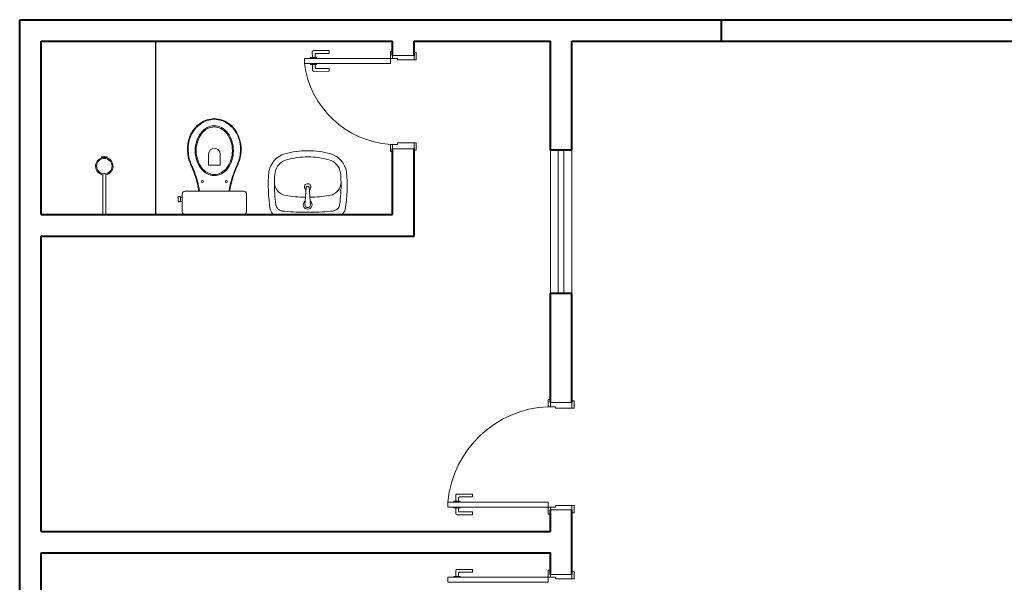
# Model space of a CAD drawing. Header units: millimetres. Extents: x 26 to 1362, y 24 to 358.
# Tile 104 of 256: x 510.77 to 517.64, y 321.2 to 325.13. Entities that reach past the tile are written whole.
import ezdxf

# ---------------------------------------------------------------- set-up
doc = ezdxf.new("R2010")
doc.units = ezdxf.units.MM
doc.linetypes.add('HIDDEN2', pattern=[4.7625, 3.175, -1.5875])
doc.layers.add('ARQ-PISO', color=8, linetype='Continuous')
for name, color, linetype, lineweight in [('MB_ALVENARIA', 7, 'Continuous', 40), ('MB_ESQUADRIA', 7, 'Continuous', 5), ('MB_MOBILIÁRIO', 8, 'Continuous', 13)]:
    doc.layers.add(name, color=color, linetype=linetype, lineweight=lineweight)

msp = doc.modelspace()

# ---------------------------------------------------------------- linework, layer by layer
at = {"layer": 'ARQ-PISO'}
msp.add_lwpolyline([(511.7198, 323.7675), (511.7198, 324.9775)], dxfattribs=at)
at = {"layer": 'MB_ALVENARIA'}
msp.add_line((510.7698, 280.2075), (510.7698, 325.1275), dxfattribs=at)
for points in [[(510.7698, 325.1275), (518.6598, 325.1275)], [(515.6598, 325.1275), (515.6598, 324.9775)], [(510.9198, 324.9775), (513.3698, 324.9775)], [(510.9198, 323.7675), (510.9198, 324.9775)], [(513.3698, 324.8775), (513.3698, 324.9775)], [(513.5198, 324.9775), (514.4698, 324.9775)], [(513.5198, 324.8775), (513.5198, 324.9775)], [(514.4698, 324.2175), (514.4698, 324.9775)], [(514.6198, 324.9775), (518.6598, 324.9775)], [(514.6198, 324.2175), (514.6198, 324.9775)], [(513.3698, 323.7675), (513.3698, 324.2275)], [(513.5198, 323.6175), (513.5198, 324.2275)], [(514.6198, 324.2175), (514.4698, 324.2175)], [(510.9198, 323.7675), (513.3698, 323.7675)], [(510.9198, 323.6175), (513.5198, 323.6175)], [(510.9198, 321.5575), (510.9198, 323.6175)], [(514.4698, 322.4575), (514.4698, 323.2175)], [(514.6198, 323.2175), (514.4698, 323.2175)], [(514.6198, 322.4575), (514.6198, 323.2175)], [(514.4698, 321.5575), (514.4698, 321.7075)], [(514.6198, 321.2575), (514.6198, 321.7075)], [(510.9198, 321.5575), (514.4698, 321.5575)], [(510.9198, 321.4075), (514.4698, 321.4075)], [(510.9198, 318.9675), (510.9198, 321.4075)], [(514.4698, 321.2575), (514.4698, 321.4075)]]:
    msp.add_lwpolyline(points, dxfattribs=at)
at = {"layer": 'MB_ESQUADRIA'}
for p, q in [((512.8103, 324.8634), (512.8102, 324.9021)), ((512.8103, 324.8634), (512.8102, 324.9021)), ((512.8202, 324.9121), (512.9272, 324.9121)), ((512.8202, 324.9121), (512.9272, 324.9121)), ((512.8302, 324.8871), (512.8303, 324.8634)), ((512.8302, 324.8871), (512.8303, 324.8634)), ((512.9272, 324.8921), (512.8352, 324.8921)), ((512.9272, 324.8921), (512.8352, 324.8921)), ((512.9272, 324.9121), (512.9272, 324.8921)), ((512.9272, 324.9121), (512.9272, 324.8921)), ((513.3698, 324.8575), (513.3698, 324.8825)), ((513.3698, 324.8575), (513.3698, 324.8825)), ((513.3698, 324.8575), (513.3698, 324.8825)), ((513.3698, 324.8575), (513.3698, 324.8825)), ((513.3698, 324.8775), (513.3698, 324.8775)), ((513.5198, 324.8476), (513.5198, 324.8826)), ((513.5198, 324.8476), (513.5198, 324.8826)), ((513.5198, 324.8476), (513.5198, 324.8826)), ((513.5198, 324.8476), (513.5198, 324.8826)), ((513.5198, 324.8775), (513.5198, 324.8775)), ((512.7977, 324.8571), (512.7977, 324.8634)), ((512.7977, 324.8634), (512.8403, 324.8634)), ((512.7977, 324.8571), (512.7977, 324.8634)), ((512.7977, 324.8634), (512.8403, 324.8634)), ((512.7977, 324.8221), (512.7977, 324.8157)), ((512.7977, 324.8221), (512.7977, 324.8157)), ((512.7977, 324.8157), (512.8404, 324.8158)), ((512.7977, 324.8157), (512.8404, 324.8158)), ((512.8103, 324.8157), (512.8103, 324.7771)), ((512.8103, 324.8157), (512.8103, 324.7771)), ((512.8303, 324.7921), (512.8303, 324.8157)), ((512.8303, 324.7921), (512.8303, 324.8157)), ((512.8403, 324.8634), (512.8403, 324.8571)), ((512.8403, 324.8634), (512.8403, 324.8571)), ((512.8404, 324.8158), (512.8404, 324.8221)), ((512.8404, 324.8158), (512.8404, 324.8221)), ((513.4048, 324.8575), (513.3698, 324.8575)), ((513.4048, 324.8575), (513.3698, 324.8575)), ((513.4048, 324.8575), (513.3698, 324.8575)), ((513.4048, 324.8575), (513.3698, 324.8575)), ((513.4048, 324.8575), (513.4048, 324.8475)), ((513.4048, 324.8575), (513.4048, 324.8475)), ((513.4048, 324.8575), (513.4048, 324.8475)), ((513.4048, 324.8575), (513.4048, 324.8475)), ((513.4048, 324.8475), (513.5198, 324.8476)), ((513.4048, 324.8475), (513.5198, 324.8476)), ((513.4048, 324.8475), (513.5198, 324.8476)), ((513.4048, 324.8475), (513.5198, 324.8476)), ((512.8203, 324.7671), (512.9273, 324.7672)), ((512.8203, 324.7671), (512.9273, 324.7672)), ((512.9273, 324.7872), (512.8353, 324.7871)), ((512.9273, 324.7872), (512.8353, 324.7871)), ((512.9273, 324.7672), (512.9273, 324.7872)), ((512.9273, 324.7672), (512.9273, 324.7872)), ((513.4048, 324.2575), (513.3698, 324.2575)), ((513.3698, 324.2575), (513.3698, 324.2325)), ((513.4048, 324.2575), (513.3698, 324.2575)), ((513.3698, 324.2575), (513.3698, 324.2325)), ((513.4048, 324.2675), (513.5198, 324.2674)), ((513.4048, 324.2575), (513.4048, 324.2675)), ((513.4048, 324.2675), (513.5198, 324.2674)), ((513.4048, 324.2575), (513.4048, 324.2675)), ((513.5198, 324.2674), (513.5198, 324.2324)), ((513.5198, 324.2674), (513.5198, 324.2324)), ((514.4698, 322.4275), (514.4698, 322.4525)), ((514.4698, 322.4275), (514.4698, 322.4525)), ((514.5048, 322.4275), (514.4698, 322.4275)), ((514.5048, 322.4275), (514.4698, 322.4275)), ((514.5048, 322.4275), (514.5048, 322.4175)), ((514.5048, 322.4275), (514.5048, 322.4175)), ((514.5048, 322.4175), (514.6198, 322.4176)), ((514.5048, 322.4175), (514.6198, 322.4176)), ((514.6198, 322.4176), (514.6198, 322.4526)), ((514.6198, 322.4176), (514.6198, 322.4526)), ((513.8103, 321.7693), (513.8103, 321.8079)), ((513.8103, 321.7693), (513.8103, 321.8079)), ((513.8203, 321.8179), (513.9273, 321.8179)), ((513.8203, 321.8179), (513.9273, 321.8179)), ((513.8303, 321.7929), (513.8303, 321.7693)), ((513.8303, 321.7929), (513.8303, 321.7693)), ((513.9273, 321.7979), (513.8353, 321.7979)), ((513.9273, 321.7979), (513.8353, 321.7979)), ((513.9273, 321.8179), (513.9273, 321.7979)), ((513.9273, 321.8179), (513.9273, 321.7979)), ((513.7977, 321.7629), (513.7977, 321.7693)), ((513.7977, 321.7693), (513.8403, 321.7693)), ((513.7977, 321.7629), (513.7977, 321.7693)), ((513.7977, 321.7693), (513.8403, 321.7693)), ((513.7977, 321.7279), (513.7977, 321.7216)), ((513.7977, 321.7279), (513.7977, 321.7216)), ((513.7977, 321.7216), (513.8403, 321.7216)), ((513.7977, 321.7216), (513.8403, 321.7216)), ((513.8102, 321.7216), (513.8102, 321.6829)), ((513.8102, 321.7216), (513.8102, 321.6829)), ((513.8302, 321.6979), (513.8302, 321.7216)), ((513.8302, 321.6979), (513.8302, 321.7216)), ((513.8403, 321.7693), (513.8403, 321.7629)), ((513.8403, 321.7693), (513.8403, 321.7629)), ((513.8403, 321.7216), (513.8403, 321.7279)), ((513.8403, 321.7216), (513.8403, 321.7279)), ((514.4698, 321.7276), (514.4698, 321.7025)), ((514.4698, 321.7276), (514.4698, 321.7025)), ((514.4698, 321.7276), (514.4698, 321.7025)), ((514.4698, 321.7276), (514.4698, 321.7025)), ((514.5048, 321.7275), (514.4698, 321.7275)), ((514.5048, 321.7275), (514.4698, 321.7275)), ((514.5048, 321.7275), (514.4698, 321.7275)), ((514.5048, 321.7275), (514.4698, 321.7275)), ((514.5048, 321.7375), (514.6198, 321.7375)), ((514.5048, 321.7275), (514.5048, 321.7375)), ((514.5048, 321.7375), (514.6198, 321.7375)), ((514.5048, 321.7275), (514.5048, 321.7375)), ((514.5048, 321.7375), (514.6198, 321.7375)), ((514.5048, 321.7275), (514.5048, 321.7375)), ((514.5048, 321.7375), (514.6198, 321.7375)), ((514.5048, 321.7275), (514.5048, 321.7375)), ((514.6198, 321.7375), (514.6198, 321.7025)), ((514.6198, 321.7375), (514.6198, 321.7025)), ((514.6198, 321.7375), (514.6198, 321.7025)), ((514.6198, 321.7375), (514.6198, 321.7025)), ((513.8202, 321.6729), (513.9272, 321.6729)), ((513.8202, 321.6729), (513.9272, 321.6729)), ((513.9272, 321.6929), (513.8352, 321.6929)), ((513.9272, 321.6929), (513.8352, 321.6929)), ((513.9272, 321.6729), (513.9272, 321.6929)), ((513.9272, 321.6729), (513.9272, 321.6929)), ((513.7977, 321.2371), (513.7977, 321.2435)), ((513.7977, 321.2435), (513.8403, 321.2435)), ((513.7977, 321.2371), (513.7977, 321.2435)), ((513.7977, 321.2435), (513.8403, 321.2435)), ((513.8102, 321.2435), (513.8102, 321.2821)), ((513.8102, 321.2435), (513.8102, 321.2821)), ((513.8202, 321.2921), (513.9272, 321.2922)), ((513.8202, 321.2921), (513.9272, 321.2922)), ((513.8302, 321.2671), (513.8302, 321.2435)), ((513.8302, 321.2671), (513.8302, 321.2435)), ((513.9272, 321.2722), (513.8352, 321.2721)), ((513.9272, 321.2722), (513.8352, 321.2721)), ((513.8403, 321.2435), (513.8403, 321.2371)), ((513.8403, 321.2435), (513.8403, 321.2371)), ((513.9272, 321.2922), (513.9272, 321.2722)), ((513.9272, 321.2922), (513.9272, 321.2722)), ((514.4698, 321.2375), (514.4698, 321.2625)), ((514.4698, 321.2375), (514.4698, 321.2625)), ((514.4698, 321.2375), (514.4698, 321.2625)), ((514.4698, 321.2375), (514.4698, 321.2625)), ((514.5048, 321.2375), (514.4698, 321.2375)), ((514.5048, 321.2375), (514.4698, 321.2375)), ((514.5048, 321.2375), (514.4698, 321.2375)), ((514.5048, 321.2375), (514.4698, 321.2375)), ((514.5048, 321.2375), (514.5048, 321.2275)), ((514.5048, 321.2375), (514.5048, 321.2275)), ((514.5048, 321.2375), (514.5048, 321.2275)), ((514.5048, 321.2375), (514.5048, 321.2275)), ((514.6198, 321.2276), (514.6198, 321.2626)), ((514.6198, 321.2276), (514.6198, 321.2626)), ((514.6198, 321.2276), (514.6198, 321.2626)), ((514.6198, 321.2276), (514.6198, 321.2626)), ((514.5048, 321.2275), (514.6198, 321.2276)), ((514.5048, 321.2275), (514.6198, 321.2276)), ((514.5048, 321.2275), (514.6198, 321.2276)), ((514.5048, 321.2275), (514.6198, 321.2276))]:
    msp.add_line(p, q, dxfattribs=at)
for points in [[(513.3698, 324.8825), (513.3698, 324.9075), (513.3548, 324.9075), (513.3548, 324.8575), (513.3698, 324.8575), (513.3698, 324.8575)], [(513.3698, 324.8825), (513.3698, 324.9075), (513.3548, 324.9075), (513.3548, 324.8575), (513.3698, 324.8575), (513.3698, 324.8575)], [(513.3698, 324.8825), (513.3698, 324.9075), (513.3548, 324.9075), (513.3548, 324.8575), (513.3698, 324.8575), (513.3698, 324.8575)], [(513.3698, 324.8825), (513.3698, 324.9075), (513.3548, 324.9075), (513.3548, 324.8575), (513.3698, 324.8575), (513.3698, 324.8575)], [(513.5198, 324.8775), (513.5198, 324.8775), (513.3698, 324.8775)], [(513.5198, 324.8476), (513.5348, 324.8476), (513.5348, 324.8976), (513.5198, 324.8976), (513.5198, 324.8826)], [(513.5198, 324.8476), (513.5348, 324.8476), (513.5348, 324.8976), (513.5198, 324.8976), (513.5198, 324.8826)], [(513.5198, 324.8476), (513.5348, 324.8476), (513.5348, 324.8976), (513.5198, 324.8976), (513.5198, 324.8826)], [(513.5198, 324.8476), (513.5348, 324.8476), (513.5348, 324.8976), (513.5198, 324.8976), (513.5198, 324.8826)], [(512.7548, 324.8225), (513.3548, 324.8225), (513.3548, 324.8575), (512.7548, 324.8575), (512.7548, 324.8225)], [(513.3698, 324.2325), (513.3698, 324.2075), (513.3548, 324.2075), (513.3548, 324.2575), (513.3698, 324.2575), (513.3698, 324.2575)], [(513.3698, 324.2325), (513.3698, 324.2075), (513.3548, 324.2075), (513.3548, 324.2575), (513.3698, 324.2575), (513.3698, 324.2575)], [(513.5198, 324.2674), (513.5348, 324.2674), (513.5348, 324.2174), (513.5198, 324.2174), (513.5198, 324.2324)], [(513.5198, 324.2674), (513.5348, 324.2674), (513.5348, 324.2174), (513.5198, 324.2174), (513.5198, 324.2324)], [(513.3698, 324.2275), (513.5198, 324.2275)], [(514.4698, 322.4525), (514.4698, 322.4775), (514.4548, 322.4775), (514.4548, 322.4275), (514.4698, 322.4275), (514.4698, 322.4275)], [(514.4698, 322.4525), (514.4698, 322.4775), (514.4548, 322.4775), (514.4548, 322.4275), (514.4698, 322.4275), (514.4698, 322.4275)], [(514.6198, 322.4176), (514.6348, 322.4176), (514.6348, 322.4676), (514.6198, 322.4676), (514.6198, 322.4526)], [(514.6198, 322.4176), (514.6348, 322.4176), (514.6348, 322.4676), (514.6198, 322.4676), (514.6198, 322.4526)], [(514.6198, 322.4575), (514.4698, 322.4575)], [(513.7548, 321.7626), (514.4548, 321.7626), (514.4548, 321.7276), (513.7548, 321.7276), (513.7548, 321.7626)], [(514.4698, 321.7025), (514.4698, 321.6776), (514.4548, 321.6776), (514.4548, 321.7276), (514.4698, 321.7276), (514.4698, 321.7275)], [(514.4698, 321.7025), (514.4698, 321.6776), (514.4548, 321.6776), (514.4548, 321.7276), (514.4698, 321.7276), (514.4698, 321.7275)], [(514.4698, 321.7025), (514.4698, 321.6776), (514.4548, 321.6776), (514.4548, 321.7276), (514.4698, 321.7276), (514.4698, 321.7275)], [(514.4698, 321.7025), (514.4698, 321.6776), (514.4548, 321.6776), (514.4548, 321.7276), (514.4698, 321.7276), (514.4698, 321.7275)], [(514.6198, 321.7375), (514.6348, 321.7375), (514.6348, 321.6875), (514.6198, 321.6875), (514.6198, 321.7025)], [(514.6198, 321.7375), (514.6348, 321.7375), (514.6348, 321.6875), (514.6198, 321.6875), (514.6198, 321.7025)], [(514.6198, 321.7375), (514.6348, 321.7375), (514.6348, 321.6875), (514.6198, 321.6875), (514.6198, 321.7025)], [(514.6198, 321.7375), (514.6348, 321.7375), (514.6348, 321.6875), (514.6198, 321.6875), (514.6198, 321.7025)], [(514.4698, 321.7075), (514.4698, 321.7075), (514.6198, 321.7075)], [(513.7548, 321.2025), (514.4548, 321.2025), (514.4548, 321.2375), (513.7548, 321.2375), (513.7548, 321.2025)], [(514.4698, 321.2625), (514.4698, 321.2875), (514.4548, 321.2875), (514.4548, 321.2375), (514.4698, 321.2375), (514.4698, 321.2375)], [(514.4698, 321.2625), (514.4698, 321.2875), (514.4548, 321.2875), (514.4548, 321.2375), (514.4698, 321.2375), (514.4698, 321.2375)], [(514.4698, 321.2625), (514.4698, 321.2875), (514.4548, 321.2875), (514.4548, 321.2375), (514.4698, 321.2375), (514.4698, 321.2375)], [(514.4698, 321.2625), (514.4698, 321.2875), (514.4548, 321.2875), (514.4548, 321.2375), (514.4698, 321.2375), (514.4698, 321.2375)], [(514.4698, 321.2575), (514.4698, 321.2575), (514.6198, 321.2575)], [(514.6198, 321.2276), (514.6348, 321.2276), (514.6348, 321.2776), (514.6198, 321.2776), (514.6198, 321.2626)], [(514.6198, 321.2276), (514.6348, 321.2276), (514.6348, 321.2776), (514.6198, 321.2776), (514.6198, 321.2626)], [(514.6198, 321.2276), (514.6348, 321.2276), (514.6348, 321.2776), (514.6198, 321.2776), (514.6198, 321.2626)], [(514.6198, 321.2276), (514.6348, 321.2276), (514.6348, 321.2776), (514.6198, 321.2776), (514.6198, 321.2626)]]:
    msp.add_lwpolyline(points, dxfattribs=at)
at = {"layer": 'MB_ESQUADRIA', "linetype": 'HIDDEN2'}
for points in [[(514.4698, 323.2175), (514.4698, 324.2175)], [(514.5248, 324.2175), (514.5248, 323.2175)], [(514.5648, 324.2175), (514.5648, 323.2175)], [(514.6198, 323.2175), (514.6198, 324.2175)]]:
    msp.add_lwpolyline(points, dxfattribs=at)
at = {"layer": 'MB_ESQUADRIA'}
for centre, radius, start, end in [((512.8202, 324.9021), 0.01, 90.03191, 180.03191), ((512.8202, 324.9021), 0.01, 90.03191, 180.03191), ((512.8352, 324.8871), 0.005, 90.03191, 180.03191), ((512.8352, 324.8871), 0.005, 90.03191, 180.03191), ((512.8203, 324.7771), 0.01, 180.03191, 270.03191), ((512.8203, 324.7771), 0.01, 180.03191, 270.03191), ((512.8353, 324.7921), 0.005, 180.03191, 270.03191), ((512.8353, 324.7921), 0.005, 180.03191, 270.03191), ((513.8203, 321.8079), 0.01, 89.97107, 179.97107), ((513.8203, 321.8079), 0.01, 89.97107, 179.97107), ((513.8353, 321.7929), 0.005, 89.97107, 179.97107), ((513.8353, 321.7929), 0.005, 89.97107, 179.97107), ((513.8202, 321.6829), 0.01, 179.97107, 269.97107), ((513.8202, 321.6829), 0.01, 179.97107, 269.97107), ((513.8352, 321.6979), 0.005, 179.97107, 269.97107), ((513.8352, 321.6979), 0.005, 179.97107, 269.97107), ((513.8202, 321.2821), 0.01, 90.02893, 180.02893), ((513.8202, 321.2821), 0.01, 90.02893, 180.02893), ((513.8352, 321.2671), 0.005, 90.02893, 180.02893), ((513.8352, 321.2671), 0.005, 90.02893, 180.02893)]:
    msp.add_arc(centre, radius, start, end, dxfattribs=at)
at = {"layer": 'MB_ESQUADRIA', "linetype": 'HIDDEN2'}
for centre, radius, start, end in [((513.3983, 324.9048), 0.6487, 187.28835, 266.16281), ((513.3983, 324.9048), 0.6487, 187.28835, 266.16281), ((514.4862, 321.6935), 0.7347, 92.45087, 174.57378), ((514.4862, 321.6935), 0.7347, 92.45087, 174.57378)]:
    msp.add_arc(centre, radius, start, end, dxfattribs=at)
at = {"layer": 'MB_MOBILIÁRIO'}
for p, q in [((511.34, 324.1693), (511.3418, 324.1636)), ((511.3599, 324.1729), (511.3599, 324.1664)), ((511.3599, 324.1729), (511.3599, 324.1664)), ((511.3777, 324.1637), (511.3794, 324.1692)), ((511.3499, 324.0456), (511.3499, 323.7675)), ((511.3699, 324.0456), (511.3699, 323.7675)), ((512.7596, 323.8611), (512.768, 323.9587)), ((512.773, 323.9633), (512.7835, 323.9633)), ((512.7961, 323.8608), (512.7885, 323.9587)), ((512.7588, 323.8395), (512.7604, 323.8608)), ((512.7977, 323.8395), (512.7961, 323.8608)), ((511.3699, 323.7675), (511.3499, 323.7675)), ((511.9234, 323.7675), (512.3307, 323.7675))]:
    msp.add_line(p, q, dxfattribs=at)
for points in [[(512.1267, 324.0395, -0.124451), (512.0776, 324.052, -0.105729), (512.0324, 324.0905, -0.086876), (512.0039, 324.145, -0.077041), (511.9933, 324.2135, -0.077041), (512.0039, 324.2819, -0.086876), (512.0324, 324.3365, -0.105729), (512.0776, 324.375, -0.124451), (512.1267, 324.3874, -0.124451), (512.1758, 324.375, -0.105729), (512.221, 324.3365, -0.086876), (512.2495, 324.2819, -0.077041), (512.2601, 324.2135, -0.077041), (512.2495, 324.145, -0.086876), (512.221, 324.0905, -0.105729), (512.1758, 324.052, -0.124451)], [(512.1267, 324.0477, -0.124451), (512.0808, 324.0593, -0.105729), (512.038, 324.0958, -0.086876), (512.0108, 324.1478, -0.077041), (512.0006, 324.2135, -0.077041), (512.0108, 324.2792, -0.086876), (512.038, 324.3312, -0.105729), (512.0808, 324.3677, -0.124451), (512.1267, 324.3793, -0.124451), (512.1727, 324.3677, -0.105729), (512.2155, 324.3312, -0.086876), (512.2426, 324.2792, -0.077041), (512.2528, 324.2135, -0.077041), (512.2426, 324.1478, -0.086876), (512.2155, 324.0958, -0.105729), (512.1727, 324.0593, -0.124451)]]:
    msp.add_lwpolyline(points, format="xyb", close=True, dxfattribs=at)
for points in [[(512.0866, 324.1899), (512.0866, 324.1126), (512.1274, 324.1126)], [(512.1675, 324.1899), (512.1675, 324.1126), (512.1267, 324.1126)], [(511.9234, 323.7675), (511.9234, 323.7675), (511.9155, 323.769), (511.9091, 323.7733), (511.9048, 323.7797), (511.9034, 323.7876), (511.9034, 323.9114), (511.9034, 323.9114), (511.9048, 323.9193), (511.9091, 323.9257), (511.9155, 323.93), (511.9234, 323.9314), (512.1267, 323.9314)], [(512.0244, 323.9322), (512.0244, 323.9322), (512.0245, 323.9314)], [(512.3307, 323.7675), (512.3307, 323.7675), (512.3386, 323.769), (512.3443, 323.7733), (512.3486, 323.7797), (512.3501, 323.7876), (512.3501, 323.9114), (512.3501, 323.9114), (512.3486, 323.9193), (512.3443, 323.9257), (512.3386, 323.93), (512.3307, 323.9314), (512.1267, 323.9314)], [(512.2291, 323.9322), (512.2291, 323.9322), (512.2289, 323.9314)], [(511.8905, 323.8928), (511.8755, 323.8928), (511.8755, 323.8749), (511.8755, 323.857), (511.8905, 323.857), (511.8905, 323.8599), (511.9034, 323.8599)], [(511.8905, 323.8928), (511.8905, 323.8899)], [(511.8905, 323.8599), (511.8905, 323.8899)], [(511.8905, 323.8899), (511.9034, 323.8899)]]:
    msp.add_lwpolyline(points, dxfattribs=at)
for centre, radius in [((511.3599, 324.1056), 0.0541), ((512.043, 323.9984), 0.00752), ((512.2112, 323.9984), 0.00752)]:
    msp.add_circle(centre, radius, dxfattribs=at)
for centre, radius, start, end in [((512.135, 324.2477), 0.1898, 92.79189, 154.23754), ((512.135, 324.2477), 0.1851, 92.79189, 154.23754), ((512.1184, 324.2477), 0.1851, 25.76246, 87.20811), ((512.1184, 324.2477), 0.1898, 25.76246, 87.20811), ((512.1942, 324.2207), 0.2549, 154.55417, 197.90961), ((512.1905, 324.2209), 0.2467, 154.23754, 198.13298), ((512.0629, 324.2209), 0.2467, 341.86702, 25.76246), ((512.0592, 324.2207), 0.2549, 342.09039, 25.44583), ((512.1271, 324.1899), 0.0404, 0, 180), ((511.3599, 324.1056), 0.0608, 107.38796, 260.53127), ((511.3404, 324.1694), 0.000485, 83.97868, 197.38796), ((511.3446, 324.2085), 0.0388, 263.97868, 293.35334), ((511.3599, 324.1056), 0.0608, 73.0092, 107.38796), ((511.3753, 324.2085), 0.0388, 246.64666, 275.28949), ((511.3599, 324.1056), 0.0608, 279.46873, 73.0092), ((511.3789, 324.1694), 0.000485, 343.0092, 95.28949), ((485.314, 313.0289), 28.863, 22.48168, 22.6462), ((486.7521, 313.6277), 27.3099, 22.47426, 22.64856), ((537.5013, 313.6277), 27.3099, 157.35144, 157.52574), ((538.9394, 313.0289), 28.863, 157.3538, 157.51832), ((511.2683, 323.8011), 0.7626, 9.83702, 20.30912), ((511.2683, 323.8011), 0.7673, 9.83702, 20.30912), ((512.9851, 323.8011), 0.7673, 159.69088, 170.16298), ((512.9851, 323.8011), 0.7626, 159.69088, 170.16298), ((512.773, 323.9583), 0.005, 90, 175.55374), ((512.7835, 323.9583), 0.005, 4.44626, 90), ((512.7782, 323.8364), 0.0309, 127.13786, 52.86214), ((512.7783, 323.8364), 0.0197, 171.10748, 8.89252)]:
    msp.add_arc(centre, radius, start, end, dxfattribs=at)
for points in [[(512.6196, 324.1917), (512.5608, 324.1755), (512.5176, 324.1254), (512.5072, 324.0652)], [(512.7782, 324.2131), (512.7246, 324.2131), (512.6713, 324.2059), (512.6196, 324.1917)], [(512.9369, 324.1917), (512.8852, 324.2059), (512.8318, 324.2131), (512.7782, 324.2131)], [(513.0493, 324.0652), (513.0389, 324.1254), (512.9957, 324.1755), (512.9369, 324.1917)], [(512.631, 324.1504), (512.5891, 324.1389), (512.5583, 324.1032), (512.55, 324.0603)], [(512.7782, 324.1702), (512.7285, 324.1702), (512.679, 324.1636), (512.631, 324.1504)], [(512.9254, 324.1504), (512.8775, 324.1636), (512.828, 324.1702), (512.7782, 324.1702)], [(513.0065, 324.0603), (512.9982, 324.1032), (512.9674, 324.1389), (512.9254, 324.1504)], [(512.5072, 324.0652), (512.4991, 323.9781), (512.5026, 323.8904), (512.5174, 323.8042)], [(512.55, 324.0603), (512.548, 324.0385), (512.5467, 324.0167), (512.5463, 323.9949)], [(513.0102, 323.9949), (513.0097, 324.0167), (513.0085, 324.0385), (513.0065, 324.0603)], [(513.0391, 323.8042), (513.0539, 323.8904), (513.0574, 323.9781), (513.0493, 324.0652)], [(512.5463, 323.9949), (512.5451, 323.9418), (512.5483, 323.8887), (512.5559, 323.8361)], [(512.5463, 323.9949), (512.5452, 323.9488), (512.5784, 323.909), (512.624, 323.9018)], [(512.9348, 323.9022), (512.9793, 323.9104), (513.0112, 323.9497), (513.0102, 323.9949)], [(513.0006, 323.8361), (513.0082, 323.8887), (513.0114, 323.9418), (513.0102, 323.9949)], [(512.6233, 323.9019), (512.6693, 323.8935), (512.7159, 323.8891), (512.7626, 323.8887)], [(512.7939, 323.8887), (512.838, 323.8891), (512.8821, 323.893), (512.9256, 323.9005)], [(512.9207, 323.8997), (512.9254, 323.9005), (512.9301, 323.9013), (512.9348, 323.9022)], [(512.5174, 323.8036), (512.5199, 323.7892), (512.5286, 323.7766), (512.5411, 323.7691)], [(512.5559, 323.8361), (512.5588, 323.8161), (512.5735, 323.7998), (512.593, 323.7948)], [(512.593, 323.7948), (512.6014, 323.7926), (512.6099, 323.7912), (512.6185, 323.7905)], [(512.6185, 323.7905), (512.6716, 323.7863), (512.7249, 323.7841), (512.7782, 323.7841)], [(512.7782, 323.7841), (512.8316, 323.7841), (512.8849, 323.7863), (512.938, 323.7905)], [(512.938, 323.7905), (512.9466, 323.7912), (512.9551, 323.7926), (512.9635, 323.7948)], [(512.9635, 323.7948), (512.983, 323.7998), (512.9977, 323.8161), (513.0006, 323.8361)], [(513.0154, 323.7691), (513.0279, 323.7766), (513.0366, 323.7892), (513.0391, 323.8036)], [(512.7782, 323.7691), (512.7782, 323.7691), (512.5411, 323.7691), (512.5411, 323.7691)], [(512.7782, 323.7691), (512.7782, 323.7691), (513.0154, 323.7691), (513.0154, 323.7691)]]:
    msp.add_open_spline(points, degree=3, dxfattribs=at)
msp.add_open_spline([(512.7899, 323.9409), (512.7964, 323.9448), (512.8008, 323.952), (512.8008, 323.9602), (512.8008, 323.9602), (512.8008, 323.9727), (512.7907, 323.9828), (512.7782, 323.9828), (512.7782, 323.9828), (512.7658, 323.9828), (512.7557, 323.9727), (512.7557, 323.9602), (512.7557, 323.952), (512.7601, 323.9448), (512.7667, 323.9409)], degree=3, knots=[0.3352857, 0.3352857, 0.3352857, 0.3352857, 0.5, 0.5, 0.5, 0.625, 0.75, 0.75, 0.75, 0.875, 1, 1, 1, 1.164877, 1.164877, 1.164877, 1.164877], dxfattribs=at)

doc.saveas('drawing.dxf')
